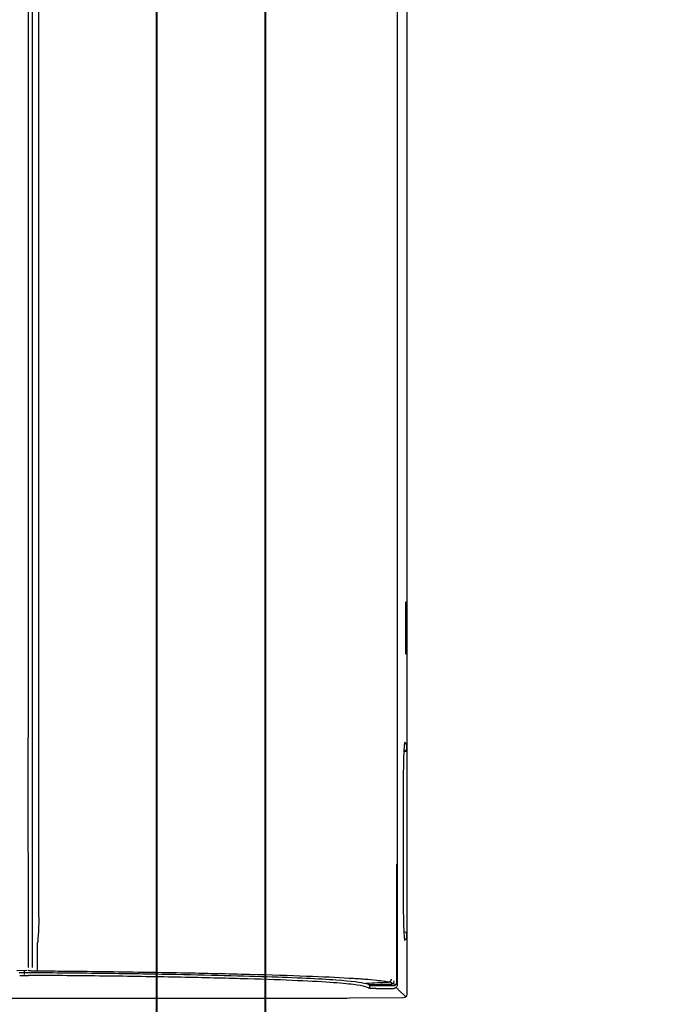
# Model space of a CAD drawing. Header units: millimetres. Extents: x 24385 to 79107, y -56478 to -23676.
# Tile 198 of 256: x 27738 to 27757, y -25826 to -25797. Entities that reach past the tile are written whole.
import ezdxf

# ---------------------------------------------------------------- set-up
doc = ezdxf.new("R2010")
doc.units = ezdxf.units.MM
doc.header["$LTSCALE"] = 2
doc.layers.add('0_OPIS', color=7, linetype='Continuous', lineweight=13)
doc.layers.add('3DPLAN_A_TABELKA POMIESZCZEŃ', color=7, linetype='Continuous', lineweight=0)
doc.layers.add('1', color=7, linetype='Continuous', true_color=0xffffff)
for name, color, linetype in [('3DPLAN_A_KRESKOWANIE 1', 253, 'Continuous'), ('3DPLAN_A_OPIS', 8, 'Continuous'), ('IS_KLIM_urządzenia', 3, 'Continuous')]:
    doc.layers.add(name, color=color, linetype=linetype)
doc.layers.add('cw', color=7, linetype='Continuous', lineweight=40, true_color=0xf79809)
doc.layers.add('wodociag', color=7, linetype='Continuous', lineweight=40, true_color=0x0e97f1)
doc.styles.add('ARIAL', font='arial.ttf')

# ---------------------------------------------------------------- blocks, each defined once
blk = doc.blocks.new('scienna')
at = {"layer": '1', "color": 3, "linetype": 'Continuous'}
for p, q in [((37544.427, 3090.376), (37564.952, 3090.376)), ((37564.546, 3090.348), (37564.546, 3090.348)), ((37564.666, 3090.365), (37564.952, 3090.365)), ((37565.932, 3090.347), (37564.669, 3090.347)), ((37565.932, 3090.346), (37564.669, 3090.346)), ((37564.669, 3090.346), (37564.669, 3090.346)), ((37565.749, 3090.386), (37564.952, 3090.386)), ((37565.749, 3090.386), (37564.952, 3090.385)), ((37564.952, 3090.383), (37564.952, 3090.385)), ((37564.952, 3090.383), (37564.952, 3090.346)), ((37565.748, 3090.376), (37575.949, 3090.376)), ((37565.749, 3090.386), (37565.749, 3090.384)), ((37565.749, 3090.384), (37565.749, 3090.346)), ((37565.749, 3090.365), (37565.936, 3090.365)), ((37568.648, 3090.317), (37568.648, 3090.356)), ((37568.657, 3090.318), (37568.653, 3090.345)), ((37568.703, 3090.371), (37568.822, 3090.371)), ((37568.872, 3090.345), (37568.864, 3090.295)), ((37568.877, 3090.312), (37568.877, 3090.356)), ((37572.498, 3090.283), (37570.506, 3090.283)), ((37572.498, 3090.277), (37570.506, 3090.277)), ((37572.498, 3090.277), (37570.506, 3090.277)), ((37572.498, 3090.277), (37572.498, 3090.277)), ((37574.14, 3090.295), (37574.132, 3090.345)), ((37574.182, 3090.371), (37574.301, 3090.371)), ((37574.351, 3090.345), (37574.344, 3090.302)), ((37574.356, 3090.356), (37574.356, 3090.318)), ((37575.813, 3090.14), (37576.02, 3090.347)), ((37576.05, 3090.277), (37576.061, 3088.714)), ((37481.657, 3090.094), (37575.678, 3090.094)), ((37575.588, 3090.089), (37572.166, 3090.089)), ((37575.636, 3089.964), (37575.58, 3089.886)), ((37575.588, 3090.089), (37575.588, 3090.089)), ((37575.776, 3089.481), (37575.776, 3089.996)), ((37575.692, 3089.485), (37575.692, 3089.485)), ((37575.667, 3089.296), (37575.748, 3089.296)), ((37576.063, 3088.07), (37576.063, 3060.946)), ((37573.704, 3079.693), (37483.582, 3079.693)), ((37574.469, 3079.648), (37574.469, 3079.648)), ((37574.473, 3079.648), (37575.169, 3079.648)), ((37482.107, 3079.5), (37575.167, 3079.5)), ((37488.791, 3079.382), (37568.484, 3079.382)), ((37575.164, 3079.388), (37568.484, 3079.382)), ((37575.258, 3079.423), (37575.256, 3079.385)), ((37575.257, 3079.356), (37575.261, 3079.055)), ((37575.309, 3079.264), (37575.369, 3079.264))]:
    blk.add_line(p, q, dxfattribs=at)
at = {"layer": '1', "color": 3, "linetype": 'Continuous', "extrusion": (0, 0, -1)}
for centre, major_axis, ratio, start_param, end_param in [((37564.671, 3090.349), (0.131, 0), 0.025826, 1.581407, 3.141096), ((37565.931, 3090.349), (0.131, 0), 0.025826, 0.000497, 1.560185), ((37568.699, 3090.37), (0.0506, -0.0001), 0.026853, 1.495654, 4.787428), ((37568.826, 3090.37), (0.0506, 0.0001), 0.026853, 4.63735, 7.929124), ((37574.178, 3090.37), (0.0506, -0.0001), 0.026853, 1.495654, 4.787428), ((37574.193, 3090.284), (0.0525, -0.0113), 0.0247, 3.136269, 4.657709), ((37574.305, 3090.37), (0.0506, 0.0001), 0.026853, 4.63735, 7.929124), ((37575.95, 3090.277), (0.0932, -0.0356), 0.99063, 4.34394, 5.914055), ((37575.771, 3089.487), (0, 0.199), 0.026186, 1.602191, 3.066161), ((37575.998, 3088.07), (0, 2.49), 0.026186, 1.308997, 1.570796), ((37575.408, 3079.274), (0, 0.548), 0.026186, 4.460187, 4.938743)]:
    blk.add_ellipse(centre, major_axis=major_axis, ratio=ratio, start_param=start_param, end_param=end_param, dxfattribs=at)
at = {"layer": '1', "color": 3, "linetype": 'Continuous'}
for centre, major_axis, ratio, start_param, end_param in [((37566.062, 3090.32), (0.0299, -0.0006), 0.999657, 1.590287, 1.873037), ((37568.623, 3090.296), (-0.0299, 0), 0.999657, 4.27564, 4.712389), ((37568.902, 3090.296), (-0.0299, 0), 0.999657, 4.712127, 6.108077), ((37575.641, 3089.356), (0.0429, -0.0252), 0.998669, 6.271471, 6.82579)]:
    blk.add_ellipse(centre, major_axis=major_axis, ratio=ratio, start_param=start_param, end_param=end_param, dxfattribs=at)
for points, knots in [([(37570.506, 3090.277), (37570.257, 3090.277), (37570.013, 3090.278), (37569.557, 3090.283), (37569.348, 3090.287), (37568.828, 3090.3), (37568.623, 3090.313), (37568.623, 3090.326)], [0, 0, 0, 0, 0.25, 0.25, 0.5, 0.5, 1, 1, 1, 1]), ([(37574.381, 3090.326), (37574.378, 3090.319), (37574.33, 3090.313), (37574.143, 3090.301), (37574.004, 3090.296), (37573.483, 3090.282), (37572.996, 3090.277), (37572.498, 3090.277)], [0, 0, 0, 0, 0.245413, 0.245413, 0.496942, 0.496942, 1, 1, 1, 1]), ([(37575.502, 3089.923), (37575.503, 3089.923), (37575.505, 3089.923), (37575.51, 3089.923), (37575.515, 3089.923), (37575.53, 3089.92), (37575.541, 3089.916), (37575.56, 3089.905), (37575.569, 3089.898), (37575.584, 3089.881), (37575.59, 3089.872), (37575.598, 3089.851), (37575.601, 3089.84), (37575.601, 3089.829)], [0, 0, 0, 0, 0.027055, 0.027055, 0.113443, 0.113443, 0.335097, 0.335097, 0.556737, 0.556737, 0.778368, 0.778368, 1, 1, 1, 1]), ([(37575.651, 3089.913), (37575.651, 3089.924), (37575.649, 3089.935), (37575.641, 3089.956), (37575.636, 3089.966), (37575.621, 3089.983), (37575.613, 3089.991), (37575.594, 3090.002), (37575.583, 3090.007), (37575.567, 3090.01), (37575.561, 3090.011), (37575.554, 3090.011), (37575.553, 3090.011), (37575.551, 3090.011)], [0, 0, 0, 0, 0.216585, 0.216585, 0.433169, 0.433169, 0.649761, 0.649761, 0.866367, 0.866367, 0.973614, 0.973614, 1, 1, 1, 1]), ([(37575.677, 3090.036), (37575.673, 3090.044), (37575.667, 3090.052), (37575.653, 3090.066), (37575.644, 3090.072), (37575.628, 3090.081), (37575.62, 3090.084), (37575.605, 3090.088), (37575.596, 3090.089), (37575.588, 3090.089)], [0, 0, 0, 0, 0.283039, 0.283039, 0.57366, 0.57366, 0.779892, 0.779892, 1, 1, 1, 1]), ([(37575.659, 3089.286), (37575.658, 3089.331), (37575.658, 3089.376), (37575.656, 3089.487), (37575.655, 3089.553), (37575.653, 3089.717), (37575.652, 3089.815), (37575.651, 3089.913)], [0, 0, 0, 0, 0.214085, 0.214085, 0.531806, 0.531806, 1, 1, 1, 1]), ([(37575.687, 3089.99), (37575.687, 3089.99), (37575.687, 3089.99), (37575.687, 3089.994), (37575.687, 3089.996), (37575.686, 3090.012), (37575.683, 3090.024), (37575.677, 3090.036)], [0, 0, 0, 0, 0.011274, 0.011274, 0.195574, 0.195574, 1, 1, 1, 1]), ([(37575.678, 3090.094), (37575.689, 3090.094), (37575.7, 3090.092), (37575.72, 3090.085), (37575.73, 3090.079), (37575.748, 3090.066), (37575.755, 3090.057), (37575.767, 3090.038), (37575.772, 3090.028), (37575.776, 3090.01), (37575.776, 3090.003), (37575.776, 3089.996)], [0, 0, 0, 0, 0.212946, 0.212946, 0.429888, 0.429888, 0.646774, 0.646774, 0.863857, 0.863857, 1, 1, 1, 1]), ([(37575.263, 3079.632), (37575.264, 3079.872), (37575.266, 3080.11), (37575.273, 3080.756), (37575.277, 3081.158), (37575.292, 3082.342), (37575.304, 3083.107), (37575.33, 3084.536), (37575.345, 3085.198), (37575.377, 3086.419), (37575.394, 3086.978), (37575.431, 3087.942), (37575.45, 3088.352), (37575.481, 3088.862), (37575.491, 3089.015), (37575.511, 3089.282), (37575.522, 3089.397), (37575.55, 3089.666), (37575.568, 3089.787), (37575.586, 3089.876)], [0, 0, 0, 0, 0.042916, 0.042916, 0.11821, 0.11821, 0.268798, 0.268798, 0.419385, 0.419385, 0.569973, 0.569973, 0.720561, 0.720561, 0.795855, 0.795855, 0.871148, 0.871148, 1, 1, 1, 1]), ([(37575.601, 3089.829), (37575.603, 3089.794), (37575.604, 3089.759), (37575.609, 3089.658), (37575.612, 3089.592), (37575.62, 3089.417), (37575.625, 3089.308), (37575.63, 3089.2)], [0, 0, 0, 0, 0.165602, 0.165602, 0.481896, 0.481896, 1, 1, 1, 1]), ([(37575.69, 3089.356), (37575.691, 3089.356), (37575.691, 3089.357), (37575.691, 3089.362), (37575.692, 3089.368), (37575.692, 3089.383), (37575.692, 3089.393), (37575.693, 3089.416), (37575.693, 3089.429), (37575.693, 3089.456), (37575.693, 3089.471), (37575.692, 3089.485)], [0, 0, 0, 0, 0.115523, 0.115523, 0.336676, 0.336676, 0.557781, 0.557781, 0.778891, 0.778891, 1, 1, 1, 1]), ([(37575.31, 3079.461), (37575.314, 3080.144), (37575.321, 3080.809), (37575.336, 3082.078), (37575.345, 3082.681), (37575.375, 3084.404), (37575.4, 3085.452), (37575.443, 3086.736), (37575.458, 3087.119), (37575.49, 3087.795), (37575.507, 3088.08), (37575.558, 3088.784), (37575.594, 3089.052), (37575.63, 3089.2)], [0, 0, 0, 0, 0.125, 0.125, 0.25, 0.25, 0.5, 0.5, 0.625, 0.625, 0.75, 0.75, 1, 1, 1, 1]), ([(37575.772, 3089.288), (37575.756, 3089.26), (37575.74, 3089.227), (37575.703, 3089.099), (37575.682, 3088.991), (37575.64, 3088.661), (37575.619, 3088.434), (37575.579, 3087.842), (37575.56, 3087.478), (37575.523, 3086.611), (37575.506, 3086.101), (37575.475, 3084.981), (37575.46, 3084.368), (37575.435, 3083.041), (37575.424, 3082.326), (37575.406, 3080.887), (37575.399, 3080.161), (37575.394, 3079.397)], [0, 0, 0, 0, 0.095781, 0.095781, 0.22597, 0.22597, 0.356159, 0.356159, 0.486348, 0.486348, 0.616537, 0.616537, 0.746727, 0.746727, 0.876916, 0.876916, 1, 1, 1, 1]), ([(37575.63, 3089.2), (37575.638, 3089.229), (37575.646, 3089.254), (37575.656, 3089.279), (37575.657, 3089.283), (37575.659, 3089.286)], [0, 0, 0, 0, 0.850141, 0.850141, 1, 1, 1, 1]), ([(37575.659, 3089.286), (37575.659, 3089.281), (37575.658, 3089.275), (37575.655, 3089.268), (37575.655, 3089.267), (37575.654, 3089.265)], [0, 0, 0, 0, 0.782373, 0.782373, 1, 1, 1, 1]), ([(37573.704, 3079.694), (37573.761, 3079.693), (37573.819, 3079.692), (37573.99, 3079.687), (37574.105, 3079.681), (37574.268, 3079.67), (37574.317, 3079.667), (37574.384, 3079.662), (37574.402, 3079.661), (37574.427, 3079.659), (37574.433, 3079.658), (37574.442, 3079.657), (37574.444, 3079.657), (37574.447, 3079.656), (37574.448, 3079.656), (37574.449, 3079.656), (37574.449, 3079.656), (37574.449, 3079.656)], [0, 0, 0, 0, 0.230625, 0.230625, 0.691473, 0.691473, 0.887372, 0.887372, 0.960328, 0.960328, 0.986369, 0.986369, 0.995651, 0.995651, 0.998924, 0.998924, 1, 1, 1, 1]), ([(37574.469, 3079.648), (37574.466, 3079.649), (37574.462, 3079.65), (37574.456, 3079.652), (37574.452, 3079.654), (37574.449, 3079.656)], [0, 0, 0, 0, 0.499848, 0.499848, 1, 1, 1, 1]), ([(37575.169, 3079.648), (37575.18, 3079.648), (37575.192, 3079.648), (37575.213, 3079.646), (37575.223, 3079.644), (37575.24, 3079.641), (37575.248, 3079.639), (37575.26, 3079.634), (37575.264, 3079.631), (37575.267, 3079.628), (37575.267, 3079.628), (37575.268, 3079.627), (37575.268, 3079.626), (37575.269, 3079.625)], [0, 0, 0, 0, 0.224103, 0.224103, 0.448205, 0.448205, 0.672308, 0.672308, 0.896412, 0.896412, 0.939569, 0.939569, 1, 1, 1, 1]), ([(37575.31, 3079.438), (37575.31, 3079.443), (37575.31, 3079.447), (37575.31, 3079.454), (37575.31, 3079.458), (37575.31, 3079.461)], [0, 0, 0, 0, 0.584806, 0.584806, 1, 1, 1, 1])]:
    blk.add_open_spline(points, degree=3, knots=knots, dxfattribs=at)
for points, degree in [([(37574.352, 3090.296), (37574.354, 3090.304)], 1), ([(37575.666, 3090.052), (37575.656, 3090.029), (37575.645, 3090.001), (37575.635, 3089.966)], 3), ([(37575.651, 3089.913), (37575.651, 3089.913), (37575.651, 3089.913), (37575.651, 3089.913)], 3), ([(37575.692, 3089.485), (37575.69, 3089.738), (37575.687, 3089.99)], 2), ([(37575.813, 3090.14), (37575.794, 3090.12), (37575.775, 3090.097), (37575.756, 3090.057)], 3), ([(37575.601, 3089.829), (37575.601, 3089.829), (37575.601, 3089.829), (37575.601, 3089.829)], 3), ([(37575.656, 3089.265), (37575.657, 3089.267)], 1), ([(37575.669, 3089.3), (37575.677, 3089.318), (37575.685, 3089.329)], 2), ([(37574.473, 3079.648), (37574.472, 3079.648), (37574.471, 3079.648), (37574.469, 3079.648)], 3), ([(37575.169, 3079.648), (37575.169, 3079.648), (37575.169, 3079.648), (37575.169, 3079.648)], 3), ([(37575.261, 3079.529), (37575.262, 3079.563), (37575.262, 3079.598), (37575.262, 3079.632)], 3), ([(37575.267, 3079.467), (37575.267, 3079.444), (37575.266, 3079.422), (37575.265, 3079.402)], 3), ([(37575.268, 3079.521), (37575.268, 3079.503), (37575.268, 3079.485), (37575.267, 3079.467)], 3), ([(37575.309, 3079.124), (37575.308, 3079.227), (37575.308, 3079.336), (37575.31, 3079.438)], 3), ([(37575.265, 3079.273), (37575.279, 3079.271), (37575.294, 3079.27), (37575.309, 3079.267)], 3)]:
    blk.add_open_spline(points, degree=degree, dxfattribs=at)
blk = doc.blocks.new('kondygnacja -1')
at = {"layer": '3DPLAN_A_KRESKOWANIE 1'}
h = blk.add_hatch(dxfattribs=at)
h.set_pattern_fill('ANSI31', color=256, scale=7.5, style=0)
h.set_pattern_definition([(45, (23044.838, -26883.88), (-16.83798, 16.83798), [])])
h.paths.add_polyline_path([(31677.485, -24430.84), (30214.868, -24430.84), (30214.868, -24470.84), (30429.606, -24470.84), (30429.606, -24477.84), (30447.606, -24477.84), (30447.606, -24818.84), (30476.606, -24818.84), (30476.606, -24470.84), (31012.606, -24470.84), (31012.606, -24478.84), (31079.606, -24478.84), (31079.606, -24470.84), (31638.606, -24470.84), (31638.606, -25036.84), (31079.606, -25036.84), (31079.606, -25028.84), (31012.606, -25028.84), (31012.606, -25036.84), (30611.38, -25036.84), (30611.38, -25072.84), (31023.606, -25072.84), (31034.606, -25082.84), (31034.606, -25330.84), (31023.606, -25340.84), (30831.396, -25340.84, -0.038531), (30832.58, -25356.183), (30832.58, -25371.84), (31079.606, -25371.84), (31079.606, -25072.84), (31638.606, -25072.84), (31638.606, -25943.84), (30832.58, -25943.84), (30832.58, -26009.84), (31677.485, -26009.84)])
h.paths.add_polyline_path([(30682.606, -26009.84), (30832.58, -26009.84), (30832.58, -25943.84), (30760.606, -25943.84), (30760.606, -25454.668), (30735.606, -25464.584), (30735.606, -25943.84), (30682.606, -25943.84)])
h.paths.add_polyline_path([(30679.606, -25371.84), (30735.606, -25371.84), (30735.606, -25464.584), (30760.606, -25454.668), (30760.606, -25371.84), (30832.58, -25371.84), (30832.58, -25356.183, 0.038531), (30831.396, -25340.84), (30679.606, -25340.84)])
h.paths.add_polyline_path([(30355.83, -25371.84), (30425.606, -25371.84), (30425.606, -25379.84), (30463.606, -25379.84), (30463.606, -25424.739), (30471.606, -25424.739), (30471.606, -25395.84), (30533.606, -25395.84), (30533.606, -25371.84), (30576.606, -25371.84), (30576.606, -25341.84), (30472.606, -25341.84), (30472.606, -25326.84), (30427.606, -25326.84), (30427.606, -25341.84), (30355.83, -25341.84)])
h.paths.add_polyline_path([(30456.606, -25936.84), (30425.606, -25936.84), (30425.606, -25945.84), (30380.606, -25945.84), (30380.606, -26009.84), (30512.606, -26009.84), (30512.606, -25943.84), (30466.606, -25943.84), (30466.606, -25712.84), (30456.606, -25712.84)])
h.paths.add_polyline_path([(28888.606, -25941.84), (28888.606, -26009.84), (29013.606, -26009.84), (29013.606, -25941.84)])
h.paths.add_polyline_path([(28591.166, -26009.84), (28591.166, -25944.84), (28547.606, -25944.84), (28547.606, -26009.84)])
h.paths.add_polyline_path([(28624.606, -25870.534), (28654.797, -25870.534), (28654.797, -25924.534), (28624.606, -25924.534), (28624.606, -25944.84), (28591.166, -25944.84), (28591.166, -26009.84), (28713.606, -26009.84), (28713.606, -25941.84), (28672.606, -25941.84), (28672.606, -25932.84), (28657.606, -25932.84), (28657.606, -25716.84), (28624.606, -25716.84)])
h.paths.add_polyline_path([(28372.606, -25944.84), (28328.606, -25944.84), (28328.606, -25907.84), (28282.606, -25907.84), (28282.606, -25944.84), (28248.606, -25944.84), (28248.606, -26009.84), (28372.606, -26009.84)])
h.paths.add_polyline_path([(28092.606, -25563.84), (28054.606, -25563.84), (28054.606, -25383.84), (28067.602, -25383.84), (28067.606, -25375.84), (28340.606, -25375.84), (28340.606, -25341.84), (28070.606, -25341.84), (28070.606, -25332.84), (28030.606, -25332.84), (28030.606, -25395.598), (28048.707, -25395.598), (28048.707, -25449.598), (28030.606, -25449.598), (28030.606, -26009.84), (28073.606, -26009.84), (28073.606, -25944.84), (28054.606, -25944.84), (28054.606, -25668.84), (28092.606, -25668.84)])
h.paths.add_polyline_path([(27949.606, -25495.746), (27949.606, -25507.746), (27983.295, -25507.746), (27983.295, -25521.746), (27949.606, -25521.746), (27949.606, -25531.84), (27999.606, -25531.84), (27999.606, -25934.84), (27982.606, -25934.84), (27982.606, -25942.84), (27947.606, -25942.84), (27947.606, -26009.84), (28026.624, -26009.84), (28026.624, -25449.598), (27999.606, -25449.598), (27999.606, -25463.84), (27949.606, -25463.84), (27949.606, -25481.746), (27983.295, -25481.746), (27983.295, -25495.746)])
h.paths.add_polyline_path([(27982.606, -25361.84), (27952.606, -25361.84), (27952.606, -25332.84), (28026.624, -25332.84), (28026.624, -25395.598), (27999.606, -25395.598), (27999.606, -25377.84), (27982.606, -25377.84)])
h.paths.add_polyline_path([(26818.606, -25892.84), (26781.485, -25892.84), (26781.485, -26009.84), (26894.541, -26009.84), (26894.541, -25942.84), (26830.606, -25942.84), (26830.606, -25930.84), (26818.606, -25930.84)])
h.paths.add_polyline_path([(26894.541, -26009.84), (27115.936, -26009.84), (27115.936, -25942.84), (26894.541, -25942.84)])
h.paths.add_polyline_path([(27115.936, -25942.84), (27115.936, -26009.84), (27466.606, -26009.84), (27466.606, -25942.84), (27427.606, -25942.84), (27427.606, -25933.84), (27384.606, -25933.84), (27384.606, -25942.84)])
h.paths.add_polyline_path([(27641.606, -25942.84), (27641.606, -26009.84), (27802.606, -26009.84), (27802.606, -25942.84)])
h.paths.add_polyline_path([(30621.105, -25040.467), (30688.374, -25040.467), (30688.374, -25072.867), (30621.105, -25072.867)], flags=24)
at = {"layer": '3DPLAN_A_OPIS', "color": 1, "lineweight": 30, "style": 'ARIAL'}
for tag, p in [('PRZESUNIĘCIE_WEJŚCIA', (27655.165, -24535.333)), ('WYŁĄCZONE', (27007.179, -24723.982)), ('Z_OPRACOWANIA', (26996.84, -24746.417)), ('WYŁĄCZONE', (30803.053, -24760.867)), ('Z_OPRACOWANIA', (30792.713, -24783.301)), ('WYŁĄCZONE', (28894.898, -24826.593)), ('Z_OPRACOWANIA', (28884.559, -24849.027)), ('POWIĘKSZENIE_WEJŚCIA', (28313.679, -25144.412)), ('POWIĘKSZENIE_WEJŚCIA', (29600.622, -25191.363)), ('POWIĘKSZENIE_WEJŚCIA', (28011.449, -25235.417)), ('WYŁĄCZONE', (29754.423, -25678.169)), ('Z_OPRACOWANIA', (29744.084, -25700.603)), ('WYJŚCIE_EWAKUACYJNE', (27763.791, -26106.068))]:
    blk.add_attdef(tag, p, '', height=12, dxfattribs=at)
at = {"layer": '3DPLAN_A_OPIS', "color": 0, "lineweight": 30, "style": 'ARIAL'}
for tag, p in [('UGUL_1', (29350.296, -24586.012)), ('UGUL_2', (29622.921, -24586.012)), ('UGUL_3', (29833.15, -24586.012))]:
    blk.add_attdef(tag, p, '', height=12, dxfattribs=at)
at = {"layer": '3DPLAN_A_TABELKA POMIESZCZEŃ', "ltscale": 0.5, "style": 'ARIAL'}
for tag, p in [('KURTYNA', (27861.913, -26064.849)), ('POWIETRZNA', (27861.913, -26084.562))]:
    blk.add_attdef(tag, p, '', height=12, dxfattribs=at)

msp = doc.modelspace()

# ---------------------------------------------------------------- linework, layer by layer
at = {"layer": 'cw'}
msp.add_line((27744.724, -25310.065), (27744.724, -25944.086), dxfattribs=at)
at = {"layer": 'wodociag'}
msp.add_line((27741.583, -25948.688), (27741.583, -25304.584), dxfattribs=at)

# ---------------------------------------------------------------- block references
at = {"layer": '0_OPIS'}
msp.add_blockref('kondygnacja -1', (0, 0), dxfattribs=at)
at = {"layer": 'IS_KLIM_urządzenia', "rotation": 270}
msp.add_blockref('scienna', (24658.462, 11750.567), dxfattribs=at)

doc.saveas('drawing.dxf')
